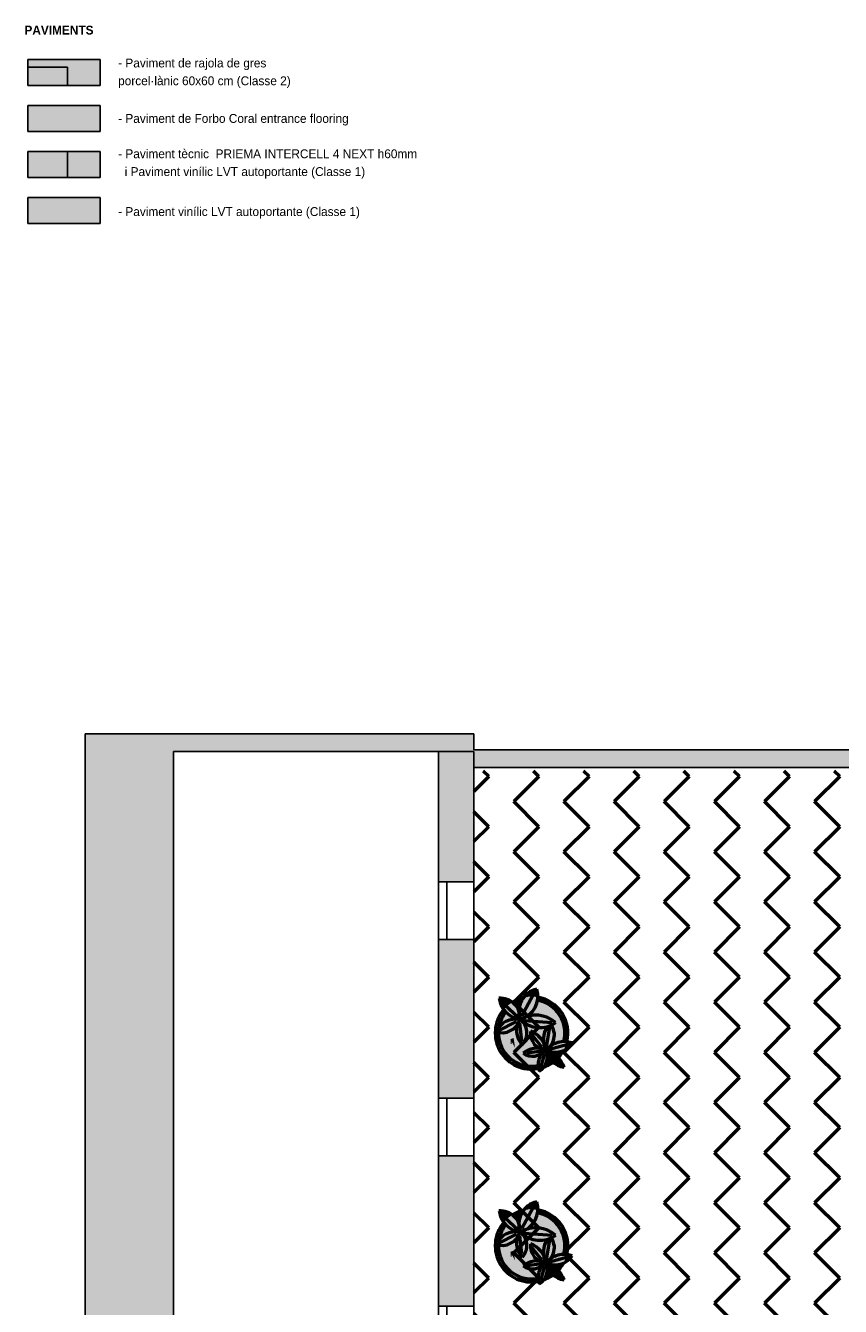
# Model space of a CAD drawing. Header units: metres. Extents: x -1 to 430, y -6 to 34.
# Tile 8 of 22: x 390.65 to 397.54, y 23.52 to 34.35. Entities that reach past the tile are written whole.
import ezdxf

# ---------------------------------------------------------------- set-up
doc = ezdxf.new("R2010")
doc.units = ezdxf.units.M
doc.linetypes.add('CONTINUA', pattern=[0])
doc.linetypes.add('PUNKT', pattern=[6.35, 0, -6.35])
for name, color, linetype, lineweight in [('3D P1 MURS EXISTENTS', 7, 'CONTINUA', 25), ('LEGENDA MATERIAL PAVIMENT NOU', 7, 'CONTINUA', 25), ('P1 MOBLES', 7, 'CONTINUA', 25)]:
    doc.layers.add(name, color=color, linetype=linetype, lineweight=lineweight)
doc.styles.add('Century Gothic', font='txt')
pattern_1 = [(0, (2, 2), (1, 1), [1, -1]), (90, (2, 2), (-1, 1), [1, -1])]

# ---------------------------------------------------------------- blocks, each defined once
blk = doc.blocks.new('OBJETO_COMPLEJO_19')
at = {"layer": 'P1 MOBLES', "color": 202, "linetype": 'CONTINUA', "lineweight": 50, "transparency": 33554687}
for p, q in [((394.96, 26.186), (394.846, 25.978)), ((394.668, 26.101), (394.812, 25.97)), ((394.647, 25.851), (394.8, 25.928)), ((394.846, 25.763), (394.829, 25.915)), ((395.104, 25.919), (394.867, 25.936)), ((395.015, 25.712), (394.931, 25.818)), ((395.054, 25.712), (395.083, 25.881)), ((395.015, 25.678), (394.888, 25.661)), ((395.015, 25.686), (395.015, 25.686)), ((395.028, 25.691), (395.054, 25.695)), ((395.066, 25.699), (395.066, 25.699)), ((395.079, 25.695), (395.236, 25.737)), ((395.113, 25.716), (395.113, 25.716)), ((395.159, 25.733), (395.159, 25.733)), ((395.206, 25.75), (395.206, 25.75)), ((395.253, 25.763), (395.253, 25.763)), ((394.732, 25.589), (394.732, 25.589)), ((394.778, 25.606), (394.778, 25.606)), ((394.829, 25.623), (394.829, 25.623)), ((394.876, 25.64), (394.876, 25.64)), ((394.922, 25.652), (394.922, 25.652)), ((394.969, 25.669), (394.969, 25.669)), ((395.037, 25.661), (395.003, 25.538)), ((395.071, 25.661), (395.176, 25.564))]:
    blk.add_line(p, q, dxfattribs=at)
for points in [[(394.857, 26.131), (394.845, 26.128), (394.833, 26.124), (394.821, 26.12), (394.809, 26.115), (394.798, 26.11), (394.786, 26.104), (394.775, 26.098), (394.765, 26.092)], [(394.708, 26.007), (394.698, 25.994), (394.689, 25.98), (394.681, 25.966), (394.673, 25.951), (394.667, 25.936), (394.661, 25.921), (394.657, 25.905), (394.653, 25.889)], [(394.837, 26.099), (394.83, 26.096), (394.823, 26.093), (394.817, 26.091), (394.81, 26.088), (394.804, 26.085), (394.797, 26.081), (394.791, 26.078), (394.784, 26.074)], [(394.852, 25.734), (394.861, 25.746), (394.869, 25.759), (394.876, 25.773), (394.881, 25.787), (394.885, 25.801), (394.888, 25.816), (394.888, 25.832), (394.888, 25.847), (394.886, 25.862), (394.882, 25.877), (394.877, 25.891), (394.87, 25.904), (394.862, 25.917), (394.853, 25.929), (394.843, 25.94), (394.831, 25.95)], [(395.048, 25.686), (395.061, 25.695), (395.072, 25.705), (395.083, 25.716), (395.093, 25.727), (395.101, 25.74), (395.108, 25.754), (395.114, 25.768), (395.118, 25.783), (395.12, 25.799), (395.121, 25.814), (395.121, 25.829), (395.118, 25.845), (395.115, 25.859), (395.109, 25.874), (395.103, 25.888), (395.095, 25.901)], [(395.151, 25.621), (395.158, 25.628), (395.164, 25.635), (395.17, 25.643), (395.176, 25.65), (395.181, 25.658), (395.187, 25.666), (395.192, 25.674), (395.196, 25.682)], [(395.03, 25.543), (395.041, 25.547), (395.051, 25.551), (395.061, 25.556), (395.071, 25.561), (395.081, 25.566), (395.091, 25.572), (395.1, 25.578), (395.109, 25.584)], [(395.05, 25.579), (395.056, 25.581), (395.061, 25.584), (395.066, 25.587), (395.071, 25.589), (395.076, 25.592), (395.081, 25.596), (395.086, 25.599), (395.09, 25.602)], [(395.133, 25.639), (395.136, 25.642), (395.14, 25.646), (395.143, 25.65), (395.146, 25.654), (395.149, 25.658), (395.152, 25.662), (395.155, 25.666), (395.158, 25.67)]]:
    blk.add_lwpolyline(points, dxfattribs=at)
for centre, radius, start, end in [((394.666, 25.959), 0.167, 356.8346, 94.9411), ((394.861, 26.154), 0.209, 187.9519, 262.1617), ((395.013, 26.014), 0.193, 102.1033, 200.2043), ((394.777, 26.144), 0.205, 286.8827, 16.7044), ((394.929, 25.832), 0.307, 346.1873, 80.2094), ((394.928, 25.833), 0.307, 140.8457, 280.3403), ((394.929, 25.832), 0.281, 345.1592, 79.9371), ((394.675, 26.001), 0.167, 252.3924, 341.089), ((394.793, 25.765), 0.184, 78.3106, 154.8452), ((394.958, 25.854), 0.158, 142.1968, 228.1826), ((395, 26.107), 0.23, 223.8051, 305.7246), ((394.963, 25.723), 0.26, 49.671, 119.1569), ((394.929, 25.832), 0.281, 179.2988, 280.5248), ((395.064, 25.832), 0.146, 174.9683, 264.1822), ((394.848, 25.655), 0.205, 9.9277, 69.7965), ((395.212, 25.777), 0.184, 143.7197, 208.7429), ((394.937, 25.773), 0.137, 233.9913, 322.1023), ((394.975, 25.511), 0.192, 68.3632, 128.018), ((395.134, 25.566), 0.151, 125.2998, 202.3927), ((394.921, 25.629), 0.141, 301.2067, 24.0281), ((394.983, 25.466), 0.233, 19.0133, 74.4259), ((395.128, 25.84), 0.171, 242.4364, 327.1103), ((395.242, 25.739), 0.201, 194.9276, 258.8765), ((395.205, 25.557), 0.202, 70.8423, 139.9272)]:
    blk.add_arc(centre, radius, start, end, dxfattribs=at)
blk = doc.blocks.new('OBJETO_COMPLEJO_20')
at = {"layer": 'P1 MOBLES', "color": 202, "linetype": 'CONTINUA', "lineweight": 50, "transparency": 33554687}
for p, q in [((394.96, 24.387), (394.846, 24.179)), ((394.668, 24.302), (394.812, 24.171)), ((394.647, 24.052), (394.8, 24.129)), ((394.846, 23.963), (394.829, 24.116)), ((395.104, 24.12), (394.867, 24.137)), ((395.054, 23.913), (395.083, 24.082)), ((395.015, 23.913), (394.931, 24.018)), ((395.206, 23.951), (395.206, 23.951)), ((395.253, 23.963), (395.253, 23.963)), ((394.876, 23.841), (394.876, 23.841)), ((395.015, 23.879), (394.888, 23.862)), ((394.922, 23.853), (394.922, 23.853)), ((394.969, 23.87), (394.969, 23.87)), ((395.037, 23.862), (395.003, 23.739)), ((395.015, 23.887), (395.015, 23.887)), ((395.028, 23.892), (395.054, 23.896)), ((395.066, 23.9), (395.066, 23.9)), ((395.071, 23.862), (395.176, 23.765)), ((395.079, 23.896), (395.236, 23.938)), ((395.113, 23.917), (395.113, 23.917)), ((395.159, 23.934), (395.159, 23.934)), ((394.732, 23.79), (394.732, 23.79)), ((394.778, 23.807), (394.778, 23.807)), ((394.829, 23.824), (394.829, 23.824))]:
    blk.add_line(p, q, dxfattribs=at)
for points in [[(394.857, 24.332), (394.845, 24.329), (394.833, 24.325), (394.821, 24.321), (394.809, 24.316), (394.798, 24.311), (394.786, 24.305), (394.775, 24.299), (394.765, 24.293)], [(394.837, 24.299), (394.83, 24.297), (394.823, 24.294), (394.817, 24.292), (394.81, 24.289), (394.804, 24.285), (394.797, 24.282), (394.791, 24.279), (394.784, 24.275)], [(394.708, 24.208), (394.698, 24.194), (394.689, 24.181), (394.681, 24.167), (394.673, 24.152), (394.667, 24.137), (394.661, 24.122), (394.657, 24.106), (394.653, 24.09)], [(394.852, 23.935), (394.861, 23.947), (394.869, 23.96), (394.876, 23.974), (394.881, 23.988), (394.885, 24.002), (394.888, 24.017), (394.888, 24.032), (394.888, 24.048), (394.886, 24.063), (394.882, 24.078), (394.877, 24.092), (394.87, 24.105), (394.862, 24.118), (394.853, 24.13), (394.843, 24.141), (394.831, 24.151)], [(395.048, 23.887), (395.061, 23.896), (395.072, 23.906), (395.083, 23.916), (395.093, 23.928), (395.101, 23.941), (395.108, 23.955), (395.114, 23.969), (395.118, 23.984), (395.12, 24), (395.121, 24.015), (395.121, 24.03), (395.118, 24.046), (395.115, 24.06), (395.109, 24.075), (395.103, 24.089), (395.095, 24.102)], [(395.133, 23.84), (395.136, 23.843), (395.14, 23.847), (395.143, 23.851), (395.146, 23.855), (395.149, 23.859), (395.152, 23.862), (395.155, 23.866), (395.158, 23.87)], [(395.151, 23.822), (395.158, 23.829), (395.164, 23.836), (395.17, 23.844), (395.176, 23.851), (395.181, 23.859), (395.187, 23.867), (395.192, 23.875), (395.196, 23.883)], [(395.03, 23.744), (395.041, 23.748), (395.051, 23.752), (395.061, 23.757), (395.071, 23.762), (395.081, 23.767), (395.091, 23.773), (395.1, 23.779), (395.109, 23.785)], [(395.05, 23.779), (395.056, 23.782), (395.061, 23.785), (395.066, 23.787), (395.071, 23.79), (395.076, 23.793), (395.081, 23.796), (395.086, 23.8), (395.09, 23.803)]]:
    blk.add_lwpolyline(points, dxfattribs=at)
for centre, radius, start, end in [((395.013, 24.215), 0.193, 102.1033, 200.2043), ((394.777, 24.345), 0.205, 286.8827, 16.7044), ((394.666, 24.16), 0.167, 356.8346, 94.9411), ((394.861, 24.355), 0.209, 187.9519, 262.1617), ((394.929, 24.033), 0.281, 345.1592, 79.9371), ((394.929, 24.033), 0.307, 346.1873, 80.2094), ((394.928, 24.033), 0.307, 140.8457, 280.3403), ((394.963, 23.924), 0.26, 49.671, 119.1569), ((394.675, 24.202), 0.167, 252.3924, 341.089), ((394.793, 23.966), 0.184, 78.3106, 154.8452), ((394.958, 24.055), 0.158, 142.1968, 228.1826), ((395, 24.308), 0.23, 223.8051, 305.7246), ((395.212, 23.978), 0.184, 143.7197, 208.7429), ((394.929, 24.033), 0.281, 179.2988, 280.5248), ((395.064, 24.033), 0.146, 174.9683, 264.1822), ((394.848, 23.856), 0.205, 9.9277, 69.7965), ((395.128, 24.041), 0.171, 242.4364, 327.1103), ((395.205, 23.757), 0.202, 70.8423, 139.9272), ((394.937, 23.974), 0.137, 233.9913, 322.1023), ((394.975, 23.712), 0.192, 68.3632, 128.018), ((395.134, 23.767), 0.151, 125.2998, 202.3927), ((394.921, 23.83), 0.141, 301.2067, 24.0281), ((394.983, 23.667), 0.233, 19.0133, 74.4259), ((395.242, 23.94), 0.201, 194.9276, 258.8765)]:
    blk.add_arc(centre, radius, start, end, dxfattribs=at)

msp = doc.modelspace()

# ---------------------------------------------------------------- hatches: boundary and pattern name
at = {"layer": '3D P1 MURS EXISTENTS', "linetype": 'CONTINUA', "lineweight": 18, "true_color": 0xa0a0a0, "transparency": 33554687}
for points in [[(391.15, 28.364), (391.15, 12.841), (391.9, 12.841), (391.9, 28.364)], [(391.9, 28.214), (394.44, 28.214), (394.44, 28.364), (391.9, 28.364)], [(394.14, 28.214), (394.14, 27.112), (394.44, 27.112), (394.44, 28.214)], [(400.73, 28.228), (394.44, 28.228), (394.44, 28.078), (400.7, 28.078)], [(394.44, 26.622), (394.14, 26.622), (394.14, 25.282), (394.44, 25.282)], [(394.14, 24.792), (394.14, 23.522), (394.44, 23.522), (394.44, 24.792)]]:
    msp.add_hatch(color=253, dxfattribs=at).paths.add_polyline_path(points)
at = {"layer": 'LEGENDA MATERIAL PAVIMENT NOU', "linetype": 'CONTINUA', "lineweight": 25, "transparency": 33554687}
h = msp.add_hatch(dxfattribs=at)
h.set_pattern_fill('TRAMA', style=0, pattern_type=2)
h.set_pattern_definition(pattern_1)
h.paths.add_polyline_path([(391.277, 33.846), (391.277, 34.067), (390.665, 34.067), (390.665, 33.846)], flags=0)
at = {"layer": 'LEGENDA MATERIAL PAVIMENT NOU', "linetype": 'CONTINUA', "lineweight": 25, "transparency": 33554559}
h = msp.add_hatch(color=7, dxfattribs=at)
h.set_gradient(color1=(255, 173, 141), color2=(255, 173, 141), one_color=1, name='INVSPHERICAL')
h.paths.add_polyline_path([(391.277, 33.846), (391.277, 34.067), (390.665, 34.067), (390.665, 33.846)], flags=0)
h = msp.add_hatch(color=7, dxfattribs=at)
h.set_gradient(color1=(155, 113, 67), color2=(155, 113, 67), one_color=1, name='INVSPHERICAL')
h.paths.add_polyline_path([(391.277, 33.457), (391.277, 33.678), (390.665, 33.678), (390.665, 33.457)], flags=0)
at = {"layer": 'LEGENDA MATERIAL PAVIMENT NOU', "linetype": 'CONTINUA', "lineweight": 25, "transparency": 33554687}
h = msp.add_hatch(dxfattribs=at)
h.set_pattern_fill('TRAMA', style=0, pattern_type=2)
h.set_pattern_definition(pattern_1)
h.paths.add_polyline_path([(391.277, 33.069), (391.277, 33.29), (390.665, 33.29), (390.665, 33.069)], flags=0)
at = {"layer": 'LEGENDA MATERIAL PAVIMENT NOU', "linetype": 'CONTINUA', "lineweight": 25, "transparency": 33554559}
h = msp.add_hatch(color=7, dxfattribs=at)
h.set_gradient(color1=(168, 209, 255), color2=(168, 209, 255), one_color=1, name='INVSPHERICAL')
h.paths.add_polyline_path([(391.277, 33.069), (391.277, 33.29), (390.665, 33.29), (390.665, 33.069)], flags=0)
h = msp.add_hatch(color=7, dxfattribs=at)
h.set_gradient(color1=(168, 209, 255), color2=(168, 209, 255), one_color=1, name='INVSPHERICAL')
h.paths.add_polyline_path([(391.277, 32.68), (391.277, 32.901), (390.665, 32.901), (390.665, 32.68)], flags=0)
at = {"layer": 'P1 MOBLES', "linetype": 'CONTINUA', "lineweight": 50, "transparency": 33554687}
h = msp.add_hatch(dxfattribs=at)
h.set_pattern_fill('TRAMA', color=202, scale=0.3, angle=135, style=0, pattern_type=2)
h.set_pattern_definition([(135, (-0.84853, 6e-17), (-0.42426407, 3e-17), [0.3, -0.3]), (225, (-0.84853, 6e-17), (-7e-17, -0.42426407), [0.3, -0.3])])
h.paths.add_polyline_path([(400.423, 26.682), (400.694, 28.048), (394.44, 28.048), (394.44, 13.219), (397.756, 13.219), (398.802, 18.497), (397.232, 18.808), (397.446, 19.887), (399.016, 19.576), (400.21, 25.603), (398.64, 25.914), (398.854, 26.993)], flags=0)
at = {"layer": 'P1 MOBLES', "linetype": 'CONTINUA', "lineweight": 25, "transparency": 33554687}
for points in [[(394.726, 26.116), (394.712, 26.12), (394.697, 26.124), (394.682, 26.126), (394.667, 26.127), (394.653, 26.126), (394.656, 26.108), (394.661, 26.092), (394.667, 26.076), (394.673, 26.061), (394.682, 26.046), (394.691, 26.032), (394.693, 26.029), (394.697, 26.033), (394.699, 26.035), (394.701, 26.038), (394.711, 26.049), (394.714, 26.052), (394.715, 26.052), (394.715, 26.053), (394.731, 26.067), (394.732, 26.068), (394.733, 26.069), (394.737, 26.072), (394.747, 26.079), (394.751, 26.082), (394.754, 26.084), (394.758, 26.087), (394.764, 26.091), (394.781, 26.101), (394.781, 26.102), (394.767, 26.093), (394.765, 26.094), (394.753, 26.102), (394.74, 26.11)], [(394.856, 26.125), (394.861, 26.131), (394.846, 26.128), (394.822, 26.12), (394.798, 26.11), (394.775, 26.098), (394.767, 26.093), (394.776, 26.086), (394.789, 26.073), (394.801, 26.058), (394.812, 26.042), (394.821, 26.023), (394.821, 26.029), (394.824, 26.049), (394.829, 26.069), (394.836, 26.089), (394.845, 26.107)], [(394.897, 26.138), (394.871, 26.134), (394.861, 26.131), (394.856, 26.125), (394.845, 26.107), (394.836, 26.089), (394.829, 26.069), (394.824, 26.049), (394.821, 26.029), (394.821, 26.022), (394.827, 26.007), (394.831, 25.988), (394.833, 25.969), (394.833, 25.949), (394.835, 25.947), (394.857, 25.955), (394.855, 25.959), (394.858, 25.961), (394.88, 25.969), (394.89, 25.972), (394.894, 25.975), (394.912, 25.988), (394.927, 26.002), (394.941, 26.018), (394.954, 26.036), (394.964, 26.054), (394.973, 26.074), (394.979, 26.094), (394.983, 26.115), (394.985, 26.134), (394.974, 26.136), (394.948, 26.139), (394.922, 26.139)], [(394.979, 26.094), (394.973, 26.074), (394.964, 26.054), (394.954, 26.036), (394.941, 26.018), (394.927, 26.002), (394.912, 25.988), (394.891, 25.972), (394.89, 25.972), (394.876, 25.964), (394.857, 25.955), (394.835, 25.947), (394.843, 25.94), (394.847, 25.935), (394.851, 25.932), (394.87, 25.917), (394.89, 25.905), (394.911, 25.895), (394.933, 25.887), (394.956, 25.881), (394.979, 25.878), (395.003, 25.877), (395.026, 25.878), (395.05, 25.882), (395.072, 25.888), (395.094, 25.897), (395.096, 25.898), (395.103, 25.888), (395.109, 25.874), (395.115, 25.859), (395.118, 25.845), (395.121, 25.829), (395.121, 25.814), (395.12, 25.799), (395.118, 25.783), (395.114, 25.768), (395.108, 25.754), (395.101, 25.74), (395.093, 25.727), (395.088, 25.721), (395.1, 25.729), (395.12, 25.74), (395.14, 25.748), (395.161, 25.754), (395.183, 25.757), (395.205, 25.758), (395.226, 25.757), (395.229, 25.769), (395.232, 25.783), (395.233, 25.795), (395.235, 25.809), (395.235, 25.821), (395.235, 25.835), (395.235, 25.847), (395.234, 25.861), (395.233, 25.873), (395.231, 25.887), (395.228, 25.899), (395.225, 25.913), (395.221, 25.924), (395.217, 25.937), (395.212, 25.949), (395.207, 25.962), (395.201, 25.973), (395.195, 25.985), (395.188, 25.995), (395.181, 26.007), (395.174, 26.017), (395.165, 26.028), (395.157, 26.037), (395.148, 26.047), (395.139, 26.056), (395.129, 26.065), (395.119, 26.073), (395.108, 26.081), (395.098, 26.088), (395.087, 26.095), (395.075, 26.102), (395.064, 26.108), (395.052, 26.113), (395.04, 26.118), (395.028, 26.123), (395.015, 26.127), (395.003, 26.13), (394.99, 26.133), (394.985, 26.134), (394.983, 26.115)], [(394.948, 26.139), (394.952, 26.138), (394.96, 26.138), (394.969, 26.136), (394.974, 26.136), (394.976, 26.135), (394.98, 26.135), (394.992, 26.132), (394.981, 26.135), (394.981, 26.136), (394.981, 26.153), (394.98, 26.17), (394.977, 26.186), (394.973, 26.203), (394.957, 26.199), (394.941, 26.193), (394.926, 26.186), (394.912, 26.178), (394.898, 26.169), (394.886, 26.159), (394.874, 26.147), (394.863, 26.135), (394.861, 26.131), (394.866, 26.133), (394.871, 26.134), (394.874, 26.134), (394.878, 26.135), (394.893, 26.137), (394.897, 26.138), (394.897, 26.138), (394.898, 26.138), (394.919, 26.139), (394.921, 26.139), (394.922, 26.139), (394.927, 26.139), (394.939, 26.139), (394.944, 26.139)], [(394.923, 26.162), (394.923, 26.159), (394.927, 26.159), (394.927, 26.162)], [(394.713, 26.006), (394.698, 26.023), (394.693, 26.029), (394.682, 26.015), (394.68, 26.012), (394.668, 25.993), (394.666, 25.99), (394.655, 25.971), (394.654, 25.968), (394.644, 25.947), (394.643, 25.944), (394.636, 25.923), (394.635, 25.92), (394.629, 25.898), (394.628, 25.895), (394.625, 25.873), (394.624, 25.87), (394.622, 25.848), (394.622, 25.844), (394.622, 25.822), (394.622, 25.818), (394.624, 25.797), (394.625, 25.792), (394.628, 25.773), (394.629, 25.766), (394.634, 25.748), (394.636, 25.741), (394.642, 25.725), (394.645, 25.717), (394.651, 25.702), (394.656, 25.693), (394.663, 25.68), (394.669, 25.67), (394.676, 25.659), (394.684, 25.648), (394.691, 25.639), (394.7, 25.628), (394.707, 25.621), (394.719, 25.609), (394.725, 25.603), (394.739, 25.592), (394.744, 25.588), (394.76, 25.576), (394.764, 25.574), (394.783, 25.563), (394.785, 25.561), (394.807, 25.551), (394.808, 25.551), (394.831, 25.542), (394.856, 25.535), (394.881, 25.53), (394.906, 25.527), (394.932, 25.526), (394.958, 25.527), (394.983, 25.531), (394.983, 25.531), (394.986, 25.531), (394.983, 25.546), (394.982, 25.564), (394.983, 25.582), (394.986, 25.6), (394.991, 25.618), (394.998, 25.635), (395.008, 25.65), (395.016, 25.661), (395.006, 25.654), (394.99, 25.646), (394.973, 25.64), (394.956, 25.637), (394.939, 25.636), (394.921, 25.636), (394.904, 25.64), (394.887, 25.645), (394.871, 25.652), (394.856, 25.662), (394.875, 25.675), (394.895, 25.686), (394.915, 25.694), (394.937, 25.699), (394.959, 25.703), (394.981, 25.703), (395.003, 25.701), (395.025, 25.697), (395.038, 25.692), (395.048, 25.694), (395.042, 25.708), (395.035, 25.728), (395.031, 25.748), (395.03, 25.749), (395.03, 25.751), (395.03, 25.75), (395.028, 25.769), (395.029, 25.79), (395.031, 25.81), (395.036, 25.831), (395.043, 25.85), (395.052, 25.869), (395.064, 25.886), (395.05, 25.882), (395.026, 25.878), (395.003, 25.877), (394.979, 25.878), (394.956, 25.881), (394.933, 25.887), (394.911, 25.895), (394.89, 25.905), (394.87, 25.917), (394.851, 25.932), (394.862, 25.917), (394.87, 25.904), (394.877, 25.891), (394.882, 25.877), (394.886, 25.862), (394.888, 25.847), (394.888, 25.832), (394.888, 25.816), (394.885, 25.801), (394.881, 25.787), (394.876, 25.773), (394.869, 25.759), (394.861, 25.746), (394.853, 25.735), (394.838, 25.75), (394.826, 25.766), (394.816, 25.783), (394.809, 25.801), (394.803, 25.82), (394.8, 25.839), (394.8, 25.859), (394.802, 25.879), (394.806, 25.899), (394.804, 25.895), (394.79, 25.881), (394.775, 25.868), (394.759, 25.857), (394.741, 25.848), (394.722, 25.841), (394.703, 25.837), (394.683, 25.835), (394.663, 25.835), (394.644, 25.837), (394.626, 25.842), (394.637, 25.861), (394.648, 25.878), (394.662, 25.893), (394.677, 25.907), (394.693, 25.919), (394.711, 25.929), (394.73, 25.938), (394.749, 25.944), (394.769, 25.947), (394.79, 25.949), (394.81, 25.948), (394.829, 25.945), (394.83, 25.947), (394.81, 25.951), (394.788, 25.958), (394.768, 25.967), (394.748, 25.978), (394.73, 25.991)], [(394.789, 26.073), (394.776, 26.086), (394.767, 26.093), (394.754, 26.084), (394.733, 26.069), (394.714, 26.052), (394.697, 26.033), (394.693, 26.029), (394.698, 26.023), (394.713, 26.006), (394.73, 25.991), (394.748, 25.978), (394.768, 25.967), (394.788, 25.958), (394.81, 25.951), (394.83, 25.947), (394.832, 25.95), (394.832, 25.95), (394.827, 25.968), (394.823, 25.988), (394.821, 26.008), (394.821, 26.022), (394.82, 26.025), (394.812, 26.042), (394.801, 26.058)], [(394.81, 25.948), (394.79, 25.949), (394.769, 25.947), (394.749, 25.944), (394.73, 25.938), (394.711, 25.929), (394.693, 25.919), (394.677, 25.907), (394.662, 25.893), (394.648, 25.878), (394.637, 25.861), (394.626, 25.842), (394.644, 25.837), (394.663, 25.835), (394.683, 25.835), (394.703, 25.837), (394.722, 25.841), (394.741, 25.848), (394.759, 25.857), (394.775, 25.868), (394.79, 25.881), (394.804, 25.895), (394.806, 25.899), (394.813, 25.917), (394.822, 25.934), (394.829, 25.945)], [(394.87, 25.904), (394.862, 25.917), (394.853, 25.929), (394.847, 25.935), (394.834, 25.948), (394.832, 25.95), (394.833, 25.948), (394.825, 25.929), (394.815, 25.911), (394.806, 25.899), (394.806, 25.898), (394.802, 25.879), (394.8, 25.859), (394.8, 25.839), (394.803, 25.82), (394.809, 25.801), (394.816, 25.783), (394.826, 25.766), (394.838, 25.75), (394.853, 25.735), (394.861, 25.746), (394.869, 25.759), (394.876, 25.773), (394.881, 25.787), (394.885, 25.801), (394.888, 25.816), (394.888, 25.832), (394.888, 25.847), (394.886, 25.862), (394.882, 25.877), (394.877, 25.891)], [(395.121, 25.829), (395.118, 25.845), (395.115, 25.859), (395.109, 25.874), (395.103, 25.888), (395.096, 25.898), (395.094, 25.897), (395.072, 25.888), (395.064, 25.886), (395.052, 25.869), (395.043, 25.85), (395.036, 25.831), (395.031, 25.81), (395.029, 25.79), (395.028, 25.769), (395.03, 25.749), (395.039, 25.731), (395.046, 25.711), (395.051, 25.689), (395.051, 25.688), (395.053, 25.69), (395.065, 25.703), (395.082, 25.717), (395.088, 25.721), (395.093, 25.727), (395.101, 25.74), (395.108, 25.754), (395.114, 25.768), (395.118, 25.783), (395.12, 25.799), (395.121, 25.814)], [(394.748, 25.779), (394.789, 25.708), (394.776, 25.79)], [(394.752, 25.769), (394.752, 25.74), (394.76, 25.74), (394.76, 25.769)], [(395.035, 25.69), (395.021, 25.693), (395.008, 25.698), (395, 25.702), (394.981, 25.703), (394.961, 25.703), (394.955, 25.702), (394.941, 25.7), (394.935, 25.699), (394.915, 25.694), (394.897, 25.686), (394.891, 25.684), (394.878, 25.677), (394.873, 25.674), (394.856, 25.662), (394.87, 25.653), (394.874, 25.651), (394.885, 25.646), (394.89, 25.644), (394.901, 25.641), (394.905, 25.639), (394.921, 25.636), (394.937, 25.636), (394.942, 25.636), (394.953, 25.637), (394.959, 25.637), (394.97, 25.64), (394.975, 25.641), (394.99, 25.646), (395.004, 25.653), (395.009, 25.656), (395.015, 25.66), (395.024, 25.671), (395.035, 25.68), (395.045, 25.688)], [(395.061, 25.644), (395.059, 25.655), (395.059, 25.655), (395.053, 25.671), (395.048, 25.688), (395.045, 25.688), (395.036, 25.678), (395.026, 25.668), (395.015, 25.66), (395.01, 25.653), (395.007, 25.649), (394.999, 25.635), (394.997, 25.632), (394.992, 25.62), (394.99, 25.615), (394.987, 25.604), (394.985, 25.598), (394.983, 25.585), (394.983, 25.582), (394.982, 25.565), (394.982, 25.561), (394.983, 25.548), (394.984, 25.543), (394.986, 25.531), (395, 25.534), (395.02, 25.539), (395.034, 25.544), (395.036, 25.548), (395.044, 25.56), (395.05, 25.573), (395.056, 25.587), (395.059, 25.601), (395.061, 25.615), (395.062, 25.63)], [(395.002, 25.701), (395.001, 25.701), (395.004, 25.7), (395.009, 25.697), (395.017, 25.695), (395.022, 25.693), (395.03, 25.691), (395.038, 25.692), (395.027, 25.696), (395.022, 25.697), (395.006, 25.701)], [(395.038, 25.734), (395.03, 25.749), (395.031, 25.745), (395.035, 25.73), (395.036, 25.724), (395.041, 25.711), (395.043, 25.706), (395.048, 25.694), (395.05, 25.694), (395.046, 25.709), (395.044, 25.715), (395.04, 25.728)], [(395.05, 25.688), (395.051, 25.689), (395.043, 25.691)], [(395.154, 25.624), (395.142, 25.637), (395.127, 25.649), (395.112, 25.66), (395.097, 25.67), (395.087, 25.674), (395.078, 25.677), (395.063, 25.682), (395.051, 25.688), (395.05, 25.686), (395.055, 25.673), (395.059, 25.659), (395.059, 25.655), (395.067, 25.64), (395.076, 25.625), (395.087, 25.611), (395.098, 25.599), (395.111, 25.587), (395.112, 25.586), (395.127, 25.598), (395.142, 25.612)], [(395.219, 25.733), (395.226, 25.757), (395.205, 25.758), (395.183, 25.757), (395.161, 25.754), (395.14, 25.748), (395.12, 25.74), (395.1, 25.729), (395.088, 25.721), (395.083, 25.716), (395.072, 25.705), (395.061, 25.695), (395.053, 25.69), (395.052, 25.689), (395.066, 25.684), (395.087, 25.675), (395.088, 25.674), (395.104, 25.671), (395.123, 25.669), (395.143, 25.67), (395.162, 25.673), (395.181, 25.678), (395.198, 25.684), (395.209, 25.708), (395.219, 25.733)], [(395.193, 25.677), (395.197, 25.684), (395.195, 25.683), (395.186, 25.68), (395.183, 25.679), (395.181, 25.678), (395.177, 25.677), (395.171, 25.675), (395.165, 25.674), (395.162, 25.673), (395.159, 25.672), (395.156, 25.672), (395.146, 25.671), (395.143, 25.67), (395.141, 25.67), (395.14, 25.67), (395.124, 25.669), (395.124, 25.669), (395.123, 25.669), (395.12, 25.67), (395.109, 25.67), (395.106, 25.671), (395.104, 25.671), (395.1, 25.672), (395.093, 25.673), (395.087, 25.674), (395.097, 25.67), (395.112, 25.66), (395.127, 25.649), (395.142, 25.637), (395.154, 25.624), (395.156, 25.626), (395.156, 25.627), (395.17, 25.642), (395.182, 25.659), (395.193, 25.676)], [(395.271, 25.748), (395.255, 25.753), (395.238, 25.756), (395.226, 25.757), (395.225, 25.754), (395.225, 25.751), (395.219, 25.733), (395.219, 25.733), (395.218, 25.731), (395.211, 25.713), (395.21, 25.71), (395.209, 25.708), (395.207, 25.703), (395.203, 25.694), (395.2, 25.688), (395.198, 25.685), (395.201, 25.686), (395.215, 25.693), (395.228, 25.702), (395.24, 25.712), (395.252, 25.723), (395.262, 25.735)], [(395.111, 25.585), (395.112, 25.586), (395.111, 25.587), (395.098, 25.599), (395.087, 25.611), (395.076, 25.625), (395.067, 25.64), (395.059, 25.655), (395.061, 25.644), (395.062, 25.63), (395.061, 25.615), (395.059, 25.601), (395.056, 25.587), (395.05, 25.573), (395.044, 25.56), (395.036, 25.548), (395.034, 25.544), (395.039, 25.546), (395.058, 25.554), (395.076, 25.563), (395.077, 25.563), (395.094, 25.574), (395.094, 25.574)], [(395.154, 25.624), (395.152, 25.622), (395.152, 25.622), (395.152, 25.622), (395.147, 25.617), (395.142, 25.612), (395.14, 25.61), (395.139, 25.609), (395.132, 25.603), (395.127, 25.598), (395.126, 25.597), (395.124, 25.596), (395.116, 25.589), (395.112, 25.586), (395.117, 25.582), (395.13, 25.573), (395.143, 25.564), (395.157, 25.557), (395.172, 25.551), (395.187, 25.546), (395.203, 25.542), (395.197, 25.558), (395.189, 25.574), (395.181, 25.589), (395.171, 25.603), (395.16, 25.617)], [(395.03, 25.543), (395.03, 25.543), (395.024, 25.541), (395.022, 25.54), (395.02, 25.539), (395.013, 25.538), (395.005, 25.535), (395.002, 25.535), (395, 25.534), (394.994, 25.533), (394.987, 25.531), (394.989, 25.522), (394.994, 25.508), (395.005, 25.516), (395.016, 25.524), (395.025, 25.534), (395.034, 25.544)], [(394.948, 24.34), (394.952, 24.339), (394.96, 24.339), (394.969, 24.337), (394.974, 24.337), (394.976, 24.336), (394.98, 24.336), (394.992, 24.333), (394.981, 24.336), (394.981, 24.337), (394.981, 24.354), (394.98, 24.371), (394.977, 24.387), (394.973, 24.404), (394.957, 24.4), (394.941, 24.394), (394.926, 24.387), (394.912, 24.379), (394.898, 24.37), (394.886, 24.36), (394.874, 24.348), (394.863, 24.336), (394.861, 24.332), (394.866, 24.334), (394.871, 24.335), (394.874, 24.335), (394.878, 24.336), (394.893, 24.338), (394.897, 24.338), (394.897, 24.338), (394.898, 24.339), (394.919, 24.34), (394.921, 24.34), (394.922, 24.34), (394.927, 24.34), (394.939, 24.34), (394.944, 24.34)], [(394.726, 24.317), (394.712, 24.321), (394.697, 24.325), (394.682, 24.327), (394.667, 24.327), (394.653, 24.327), (394.656, 24.309), (394.661, 24.293), (394.667, 24.277), (394.673, 24.262), (394.682, 24.247), (394.691, 24.233), (394.693, 24.23), (394.697, 24.234), (394.699, 24.236), (394.701, 24.239), (394.711, 24.25), (394.714, 24.253), (394.715, 24.253), (394.715, 24.254), (394.731, 24.268), (394.732, 24.269), (394.733, 24.27), (394.737, 24.273), (394.747, 24.28), (394.751, 24.283), (394.754, 24.285), (394.758, 24.288), (394.764, 24.292), (394.781, 24.302), (394.781, 24.303), (394.767, 24.294), (394.765, 24.295), (394.753, 24.303), (394.74, 24.311)], [(394.789, 24.274), (394.776, 24.287), (394.767, 24.294), (394.754, 24.285), (394.733, 24.27), (394.714, 24.253), (394.697, 24.234), (394.693, 24.23), (394.698, 24.224), (394.713, 24.207), (394.73, 24.192), (394.748, 24.179), (394.768, 24.167), (394.788, 24.159), (394.81, 24.152), (394.83, 24.148), (394.832, 24.151), (394.832, 24.151), (394.827, 24.169), (394.823, 24.189), (394.821, 24.209), (394.821, 24.223), (394.82, 24.226), (394.812, 24.243), (394.801, 24.259)], [(394.856, 24.326), (394.861, 24.332), (394.846, 24.329), (394.822, 24.321), (394.798, 24.311), (394.775, 24.299), (394.767, 24.294), (394.776, 24.287), (394.789, 24.274), (394.801, 24.259), (394.812, 24.243), (394.821, 24.224), (394.821, 24.23), (394.824, 24.25), (394.829, 24.27), (394.836, 24.29), (394.845, 24.308)], [(394.897, 24.338), (394.871, 24.335), (394.861, 24.332), (394.856, 24.326), (394.845, 24.308), (394.836, 24.29), (394.829, 24.27), (394.824, 24.25), (394.821, 24.23), (394.821, 24.223), (394.827, 24.208), (394.831, 24.189), (394.833, 24.17), (394.833, 24.15), (394.835, 24.148), (394.857, 24.156), (394.855, 24.16), (394.858, 24.161), (394.88, 24.17), (394.89, 24.173), (394.894, 24.176), (394.912, 24.188), (394.927, 24.203), (394.941, 24.219), (394.954, 24.236), (394.964, 24.255), (394.973, 24.275), (394.979, 24.295), (394.983, 24.316), (394.985, 24.335), (394.974, 24.337), (394.948, 24.34), (394.922, 24.34)], [(394.979, 24.295), (394.973, 24.275), (394.964, 24.255), (394.954, 24.236), (394.941, 24.219), (394.927, 24.203), (394.912, 24.188), (394.891, 24.173), (394.89, 24.173), (394.876, 24.165), (394.857, 24.156), (394.835, 24.148), (394.843, 24.141), (394.847, 24.136), (394.851, 24.133), (394.87, 24.118), (394.89, 24.106), (394.911, 24.096), (394.933, 24.088), (394.956, 24.082), (394.979, 24.079), (395.003, 24.078), (395.026, 24.079), (395.05, 24.083), (395.072, 24.089), (395.094, 24.098), (395.096, 24.099), (395.103, 24.089), (395.109, 24.075), (395.115, 24.06), (395.118, 24.046), (395.121, 24.03), (395.121, 24.015), (395.12, 24), (395.118, 23.984), (395.114, 23.969), (395.108, 23.955), (395.101, 23.941), (395.093, 23.928), (395.088, 23.922), (395.1, 23.93), (395.12, 23.941), (395.14, 23.949), (395.161, 23.955), (395.183, 23.958), (395.205, 23.959), (395.226, 23.958), (395.229, 23.97), (395.232, 23.984), (395.233, 23.996), (395.235, 24.01), (395.235, 24.022), (395.235, 24.036), (395.235, 24.048), (395.234, 24.062), (395.233, 24.074), (395.231, 24.088), (395.228, 24.1), (395.225, 24.113), (395.221, 24.125), (395.217, 24.138), (395.212, 24.15), (395.207, 24.162), (395.201, 24.174), (395.195, 24.186), (395.188, 24.196), (395.181, 24.208), (395.174, 24.218), (395.165, 24.228), (395.157, 24.238), (395.148, 24.248), (395.139, 24.257), (395.129, 24.266), (395.119, 24.274), (395.108, 24.282), (395.098, 24.289), (395.087, 24.296), (395.075, 24.303), (395.064, 24.309), (395.052, 24.314), (395.04, 24.319), (395.028, 24.324), (395.015, 24.327), (395.003, 24.331), (394.99, 24.334), (394.985, 24.335), (394.983, 24.316)], [(394.923, 24.363), (394.923, 24.36), (394.927, 24.36), (394.927, 24.363)], [(394.713, 24.207), (394.698, 24.224), (394.693, 24.23), (394.682, 24.216), (394.68, 24.212), (394.668, 24.194), (394.666, 24.191), (394.655, 24.172), (394.654, 24.169), (394.644, 24.148), (394.643, 24.145), (394.636, 24.124), (394.635, 24.121), (394.629, 24.099), (394.628, 24.096), (394.625, 24.074), (394.624, 24.071), (394.622, 24.049), (394.622, 24.045), (394.622, 24.023), (394.622, 24.019), (394.624, 23.998), (394.625, 23.993), (394.628, 23.973), (394.629, 23.967), (394.634, 23.949), (394.636, 23.942), (394.642, 23.925), (394.645, 23.917), (394.651, 23.903), (394.656, 23.894), (394.663, 23.881), (394.669, 23.871), (394.676, 23.86), (394.684, 23.849), (394.691, 23.84), (394.7, 23.829), (394.707, 23.821), (394.719, 23.81), (394.725, 23.804), (394.739, 23.793), (394.744, 23.789), (394.76, 23.777), (394.764, 23.775), (394.783, 23.764), (394.785, 23.762), (394.807, 23.752), (394.808, 23.752), (394.831, 23.743), (394.856, 23.736), (394.881, 23.731), (394.906, 23.728), (394.932, 23.727), (394.958, 23.728), (394.983, 23.732), (394.983, 23.732), (394.986, 23.732), (394.983, 23.747), (394.982, 23.765), (394.983, 23.783), (394.986, 23.801), (394.991, 23.819), (394.998, 23.836), (395.008, 23.851), (395.016, 23.861), (395.006, 23.855), (394.99, 23.847), (394.973, 23.841), (394.956, 23.838), (394.939, 23.836), (394.921, 23.837), (394.904, 23.841), (394.887, 23.846), (394.871, 23.853), (394.856, 23.863), (394.875, 23.876), (394.895, 23.887), (394.915, 23.895), (394.937, 23.9), (394.959, 23.904), (394.981, 23.904), (395.003, 23.902), (395.025, 23.898), (395.038, 23.893), (395.048, 23.895), (395.042, 23.909), (395.035, 23.928), (395.031, 23.949), (395.03, 23.95), (395.03, 23.952), (395.03, 23.95), (395.028, 23.97), (395.029, 23.99), (395.031, 24.011), (395.036, 24.031), (395.043, 24.051), (395.052, 24.07), (395.064, 24.087), (395.05, 24.083), (395.026, 24.079), (395.003, 24.078), (394.979, 24.079), (394.956, 24.082), (394.933, 24.088), (394.911, 24.096), (394.89, 24.106), (394.87, 24.118), (394.851, 24.133), (394.862, 24.118), (394.87, 24.105), (394.877, 24.092), (394.882, 24.078), (394.886, 24.063), (394.888, 24.048), (394.888, 24.032), (394.888, 24.017), (394.885, 24.002), (394.881, 23.988), (394.876, 23.974), (394.869, 23.96), (394.861, 23.947), (394.853, 23.936), (394.838, 23.951), (394.826, 23.966), (394.816, 23.983), (394.809, 24.002), (394.803, 24.021), (394.8, 24.04), (394.8, 24.06), (394.802, 24.08), (394.806, 24.1), (394.804, 24.096), (394.79, 24.082), (394.775, 24.069), (394.759, 24.058), (394.741, 24.049), (394.722, 24.042), (394.703, 24.038), (394.683, 24.036), (394.663, 24.036), (394.644, 24.038), (394.626, 24.043), (394.637, 24.062), (394.648, 24.079), (394.662, 24.094), (394.677, 24.108), (394.693, 24.12), (394.711, 24.13), (394.73, 24.138), (394.749, 24.144), (394.769, 24.148), (394.79, 24.15), (394.81, 24.149), (394.829, 24.146), (394.83, 24.148), (394.81, 24.152), (394.788, 24.159), (394.768, 24.167), (394.748, 24.179), (394.73, 24.192)], [(394.81, 24.149), (394.79, 24.15), (394.769, 24.148), (394.749, 24.144), (394.73, 24.138), (394.711, 24.13), (394.693, 24.12), (394.677, 24.108), (394.662, 24.094), (394.648, 24.079), (394.637, 24.062), (394.626, 24.043), (394.644, 24.038), (394.663, 24.036), (394.683, 24.036), (394.703, 24.038), (394.722, 24.042), (394.741, 24.049), (394.759, 24.058), (394.775, 24.069), (394.79, 24.082), (394.804, 24.096), (394.806, 24.1), (394.813, 24.118), (394.822, 24.135), (394.829, 24.146)], [(394.87, 24.105), (394.862, 24.118), (394.853, 24.13), (394.847, 24.136), (394.834, 24.149), (394.832, 24.151), (394.833, 24.149), (394.825, 24.13), (394.815, 24.112), (394.806, 24.1), (394.806, 24.099), (394.802, 24.08), (394.8, 24.06), (394.8, 24.04), (394.803, 24.021), (394.809, 24.002), (394.816, 23.983), (394.826, 23.966), (394.838, 23.951), (394.853, 23.936), (394.861, 23.947), (394.869, 23.96), (394.876, 23.974), (394.881, 23.988), (394.885, 24.002), (394.888, 24.017), (394.888, 24.032), (394.888, 24.048), (394.886, 24.063), (394.882, 24.078), (394.877, 24.092)], [(395.121, 24.03), (395.118, 24.046), (395.115, 24.06), (395.109, 24.075), (395.103, 24.089), (395.096, 24.099), (395.094, 24.098), (395.072, 24.089), (395.064, 24.087), (395.052, 24.07), (395.043, 24.051), (395.036, 24.031), (395.031, 24.011), (395.029, 23.99), (395.028, 23.97), (395.03, 23.95), (395.039, 23.932), (395.046, 23.912), (395.051, 23.89), (395.051, 23.889), (395.053, 23.891), (395.065, 23.904), (395.082, 23.918), (395.088, 23.922), (395.093, 23.928), (395.101, 23.941), (395.108, 23.955), (395.114, 23.969), (395.118, 23.984), (395.12, 24), (395.121, 24.015)], [(394.748, 23.98), (394.789, 23.909), (394.776, 23.991)], [(394.752, 23.97), (394.752, 23.941), (394.76, 23.941), (394.76, 23.97)], [(395.038, 23.935), (395.03, 23.95), (395.031, 23.946), (395.035, 23.931), (395.036, 23.925), (395.041, 23.912), (395.043, 23.907), (395.048, 23.895), (395.05, 23.895), (395.046, 23.91), (395.044, 23.915), (395.04, 23.929)], [(395.219, 23.934), (395.226, 23.958), (395.205, 23.959), (395.183, 23.958), (395.161, 23.955), (395.14, 23.949), (395.12, 23.941), (395.1, 23.93), (395.088, 23.922), (395.083, 23.916), (395.072, 23.906), (395.061, 23.896), (395.053, 23.891), (395.052, 23.889), (395.066, 23.885), (395.087, 23.876), (395.088, 23.875), (395.104, 23.872), (395.123, 23.87), (395.143, 23.871), (395.162, 23.874), (395.181, 23.879), (395.198, 23.885), (395.209, 23.909), (395.219, 23.934)], [(395.271, 23.948), (395.255, 23.953), (395.238, 23.957), (395.226, 23.958), (395.225, 23.955), (395.225, 23.952), (395.219, 23.934), (395.219, 23.934), (395.218, 23.932), (395.211, 23.914), (395.21, 23.911), (395.209, 23.909), (395.207, 23.904), (395.203, 23.895), (395.2, 23.889), (395.198, 23.885), (395.201, 23.887), (395.215, 23.894), (395.228, 23.903), (395.24, 23.913), (395.252, 23.924), (395.262, 23.936)], [(395.035, 23.89), (395.021, 23.894), (395.008, 23.899), (395, 23.902), (394.981, 23.904), (394.961, 23.904), (394.955, 23.903), (394.941, 23.901), (394.935, 23.9), (394.915, 23.895), (394.897, 23.887), (394.891, 23.885), (394.878, 23.878), (394.873, 23.875), (394.856, 23.863), (394.87, 23.854), (394.874, 23.852), (394.885, 23.847), (394.89, 23.845), (394.901, 23.842), (394.905, 23.84), (394.921, 23.837), (394.937, 23.837), (394.942, 23.837), (394.953, 23.838), (394.959, 23.838), (394.97, 23.841), (394.975, 23.842), (394.99, 23.847), (395.004, 23.854), (395.009, 23.857), (395.015, 23.861), (395.024, 23.872), (395.035, 23.881), (395.045, 23.889)], [(395.061, 23.845), (395.059, 23.856), (395.059, 23.856), (395.053, 23.872), (395.048, 23.889), (395.045, 23.889), (395.036, 23.879), (395.026, 23.869), (395.015, 23.861), (395.01, 23.854), (395.007, 23.85), (394.999, 23.836), (394.997, 23.833), (394.992, 23.821), (394.99, 23.816), (394.987, 23.804), (394.985, 23.799), (394.983, 23.786), (394.983, 23.783), (394.982, 23.766), (394.982, 23.761), (394.983, 23.749), (394.984, 23.744), (394.986, 23.732), (395, 23.735), (395.02, 23.74), (395.034, 23.745), (395.036, 23.748), (395.044, 23.761), (395.05, 23.774), (395.056, 23.788), (395.059, 23.802), (395.061, 23.816), (395.062, 23.831)], [(395.002, 23.902), (395.001, 23.902), (395.004, 23.901), (395.009, 23.898), (395.017, 23.895), (395.022, 23.894), (395.03, 23.892), (395.038, 23.893), (395.027, 23.897), (395.022, 23.898), (395.006, 23.902)], [(395.111, 23.786), (395.112, 23.787), (395.111, 23.788), (395.098, 23.799), (395.087, 23.812), (395.076, 23.826), (395.067, 23.841), (395.059, 23.856), (395.061, 23.845), (395.062, 23.831), (395.061, 23.816), (395.059, 23.802), (395.056, 23.788), (395.05, 23.774), (395.044, 23.761), (395.036, 23.748), (395.034, 23.745), (395.039, 23.747), (395.058, 23.755), (395.076, 23.764), (395.077, 23.764), (395.094, 23.775), (395.094, 23.775)], [(395.05, 23.889), (395.051, 23.89), (395.043, 23.892)], [(395.154, 23.825), (395.142, 23.838), (395.127, 23.85), (395.112, 23.861), (395.097, 23.87), (395.087, 23.875), (395.078, 23.878), (395.063, 23.883), (395.051, 23.889), (395.05, 23.887), (395.055, 23.874), (395.059, 23.86), (395.059, 23.856), (395.067, 23.841), (395.076, 23.826), (395.087, 23.812), (395.098, 23.799), (395.111, 23.788), (395.112, 23.787), (395.127, 23.799), (395.142, 23.813)], [(395.193, 23.878), (395.197, 23.885), (395.195, 23.884), (395.186, 23.881), (395.183, 23.88), (395.181, 23.879), (395.177, 23.878), (395.171, 23.876), (395.165, 23.875), (395.162, 23.874), (395.159, 23.873), (395.156, 23.873), (395.146, 23.872), (395.143, 23.871), (395.141, 23.871), (395.14, 23.871), (395.124, 23.87), (395.124, 23.87), (395.123, 23.87), (395.12, 23.871), (395.109, 23.871), (395.106, 23.872), (395.104, 23.872), (395.1, 23.873), (395.093, 23.874), (395.087, 23.875), (395.097, 23.87), (395.112, 23.861), (395.127, 23.85), (395.142, 23.838), (395.154, 23.825), (395.156, 23.827), (395.156, 23.828), (395.17, 23.843), (395.182, 23.86), (395.193, 23.877)], [(395.03, 23.744), (395.03, 23.744), (395.024, 23.742), (395.022, 23.741), (395.02, 23.74), (395.013, 23.739), (395.005, 23.736), (395.002, 23.736), (395, 23.735), (394.994, 23.734), (394.987, 23.732), (394.989, 23.723), (394.994, 23.709), (395.005, 23.717), (395.016, 23.725), (395.025, 23.735), (395.034, 23.745)], [(395.154, 23.825), (395.152, 23.823), (395.152, 23.823), (395.152, 23.823), (395.147, 23.817), (395.142, 23.813), (395.14, 23.811), (395.139, 23.81), (395.132, 23.804), (395.127, 23.799), (395.126, 23.798), (395.124, 23.797), (395.116, 23.79), (395.112, 23.787), (395.117, 23.783), (395.13, 23.773), (395.143, 23.765), (395.157, 23.758), (395.172, 23.752), (395.187, 23.747), (395.203, 23.743), (395.197, 23.759), (395.189, 23.775), (395.181, 23.79), (395.171, 23.804), (395.16, 23.818)]]:
    msp.add_hatch(color=7, dxfattribs=at).paths.add_polyline_path(points)

# ---------------------------------------------------------------- linework, layer by layer
at = {"layer": '3D P1 MURS EXISTENTS', "color": 7, "linetype": 'CONTINUA', "lineweight": 25, "transparency": 33554687}
for p, q in [((391.15, 28.364), (391.15, 12.841)), ((391.9, 28.364), (391.15, 28.364)), ((394.44, 28.364), (391.9, 28.364)), ((394.44, 28.228), (394.44, 28.364)), ((391.9, 28.214), (394.14, 28.214)), ((391.9, 13.241), (391.9, 28.214)), ((394.14, 28.214), (394.44, 28.214)), ((394.14, 28.214), (394.14, 27.112)), ((394.44, 28.214), (394.14, 28.214)), ((400.73, 28.228), (394.44, 28.228)), ((394.44, 28.078), (394.44, 28.214)), ((394.44, 28.214), (394.44, 28.078)), ((394.44, 27.112), (394.44, 28.078)), ((394.44, 28.078), (400.7, 28.078)), ((394.21, 27.112), (394.14, 27.112)), ((394.14, 27.112), (394.14, 26.622)), ((394.14, 26.622), (394.14, 27.112)), ((394.44, 27.112), (394.21, 27.112)), ((394.21, 26.622), (394.21, 27.112)), ((394.44, 26.622), (394.44, 27.112)), ((394.14, 26.622), (394.21, 26.622)), ((394.14, 26.622), (394.14, 25.282)), ((394.21, 26.622), (394.44, 26.622)), ((394.44, 25.282), (394.44, 26.622)), ((394.21, 25.282), (394.14, 25.282)), ((394.14, 25.282), (394.14, 24.792)), ((394.14, 24.792), (394.14, 25.282)), ((394.44, 25.282), (394.21, 25.282)), ((394.21, 24.792), (394.21, 25.282)), ((394.44, 24.792), (394.44, 25.282)), ((394.14, 24.792), (394.21, 24.792)), ((394.14, 24.792), (394.14, 23.522)), ((394.21, 24.792), (394.44, 24.792)), ((394.44, 23.522), (394.44, 24.792)), ((394.21, 23.522), (394.14, 23.522)), ((394.14, 23.522), (394.14, 23.032)), ((394.14, 23.032), (394.14, 23.522)), ((394.44, 23.522), (394.21, 23.522)), ((394.21, 23.032), (394.21, 23.522)), ((394.44, 23.032), (394.44, 23.522))]:
    msp.add_line(p, q, dxfattribs=at)
at = {"layer": '3D P1 MURS EXISTENTS', "color": 7, "linetype": 'PUNKT', "lineweight": 25, "transparency": 33554687}
for p, q in [((394.14, 27.112), (394.14, 26.622)), ((394.21, 27.112), (394.14, 27.112)), ((394.21, 26.622), (394.21, 27.112)), ((394.14, 26.622), (394.21, 26.622)), ((394.14, 25.282), (394.14, 24.792)), ((394.21, 25.282), (394.14, 25.282)), ((394.21, 24.792), (394.21, 25.282)), ((394.14, 24.792), (394.21, 24.792)), ((394.14, 23.522), (394.14, 23.032)), ((394.21, 23.522), (394.14, 23.522)), ((394.21, 23.032), (394.21, 23.522))]:
    msp.add_line(p, q, dxfattribs=at)
at = {"layer": 'LEGENDA MATERIAL PAVIMENT NOU', "color": 7, "linetype": 'CONTINUA', "lineweight": 25, "transparency": 33554687}
for p, q in [((390.665, 34.067), (391.277, 34.067)), ((390.665, 33.846), (390.665, 34.067)), ((391.277, 34.067), (391.277, 33.846)), ((391.277, 33.846), (390.665, 33.846)), ((390.665, 33.678), (391.277, 33.678)), ((390.665, 33.457), (390.665, 33.678)), ((391.277, 33.678), (391.277, 33.457)), ((391.277, 33.457), (390.665, 33.457)), ((390.665, 33.29), (391.277, 33.29)), ((390.665, 33.069), (390.665, 33.29)), ((391.277, 33.29), (391.277, 33.069)), ((391.277, 33.069), (390.665, 33.069)), ((390.665, 32.901), (391.277, 32.901)), ((390.665, 32.68), (390.665, 32.901)), ((391.277, 32.901), (391.277, 32.68)), ((391.277, 32.68), (390.665, 32.68))]:
    msp.add_line(p, q, dxfattribs=at)

# ---------------------------------------------------------------- block references
at = {"layer": 'P1 MOBLES', "color": 202, "linetype": 'CONTINUA', "lineweight": 50, "transparency": 33554687}
for name in ['OBJETO_COMPLEJO_19', 'OBJETO_COMPLEJO_20']:
    msp.add_blockref(name, (0, 0), dxfattribs=at)

# ---------------------------------------------------------------- texts
at = {"layer": 'LEGENDA MATERIAL PAVIMENT NOU', "color": 7, "linetype": 'CONTINUA', "lineweight": 25, "transparency": 33554687, "char_height": 0.075, "style": 'Century Gothic'}
for s, insert, width, attachment_point in [('\\A1;{\\fCentury Gothic|i0|b1;\\H0.075000;\\W1.000000;\\C7;PAVIMENTS }\\P', (390.637, 34.277), 0.62625, 7), ('-\\~Paviment\\~de\\~Forbo\\~Coral\\~entrance\\~flooring', (391.43, 33.606), 2.2725, 1), ('-\\~Paviment\\~vinílic\\~LVT\\~autoportante\\~(Classe\\~1)', (391.43, 32.818), 2.30375, 1)]:
    msp.add_mtext(s, dxfattribs=dict(at, insert=insert, width=width, attachment_point=attachment_point))
at = {"layer": 'LEGENDA MATERIAL PAVIMENT NOU', "color": 7, "linetype": 'CONTINUA', "lineweight": 25, "transparency": 33554687, "char_height": 0.075, "attachment_point": 1, "line_spacing_factor": 1.204819, "style": 'Century Gothic'}
for s, insert, width in [('\\A1;{\\fCentury Gothic|i0|b0;\\H0.075000;\\W1.000000;\\C7;- Paviment de rajola de gres}\\P{\\fCentury Gothic|i0|b0;\\H0.075000;\\W1.000000;\\C7;porcel·lànic 60x60 cm (Classe 2)}\\P', (391.43, 34.075), 1.665), ('\\A1;{\\fCentury Gothic|i0|b0;\\H0.075000;\\W1.000000;\\C7;- Paviment tècnic  PRIEMA INTERCELL 4 NEXT h60mm}\\P{\\fCentury Gothic|i0|b0;\\H0.075000;\\W1.000000;\\C7;  i Paviment vinílic LVT autoportante (Classe 1)}\\P', (391.43, 33.307), 2.6575)]:
    msp.add_mtext(s, dxfattribs=dict(at, insert=insert, width=width))

doc.saveas('drawing.dxf')
